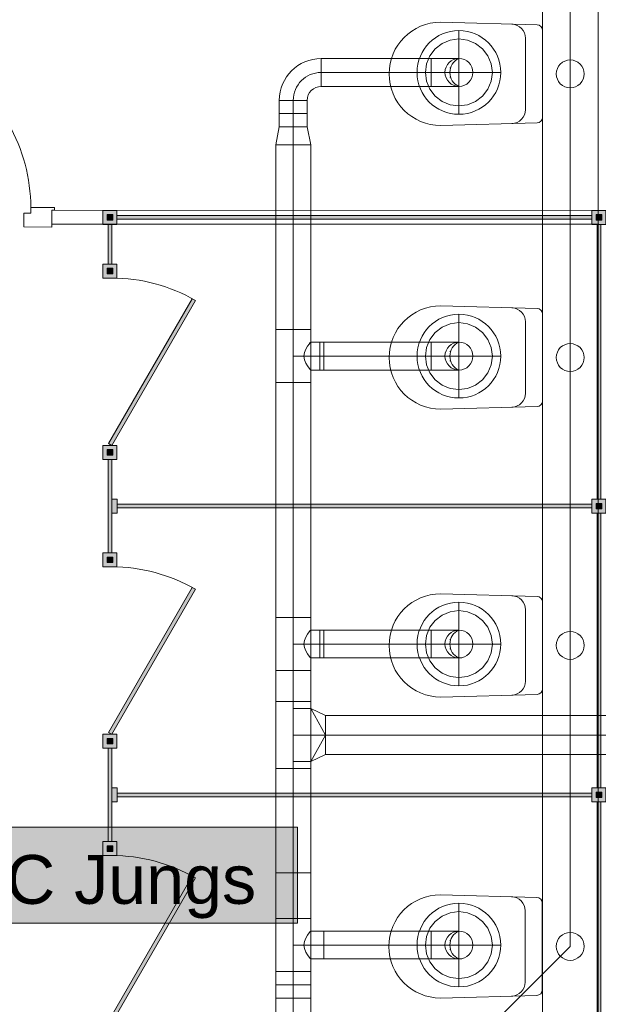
# Model space of a CAD drawing. Header units: metres. Extents: x -79 to 740, y -195 to 69.
# Tile 208 of 212: x 19.56 to 21.64, y 20.59 to 24.12. Entities that reach past the tile are written whole.
import ezdxf
from ezdxf.enums import TextEntityAlignment as Align

# ---------------------------------------------------------------- set-up
doc = ezdxf.new("R2010")
doc.units = ezdxf.units.M
doc.header["$MEASUREMENT"] = 0
doc.linetypes.add('STRICHPUNKT2', pattern=[12.7, 6.35, -3.175, 0, -3.175])
for name, color, linetype in [('70 Entwässerung_Schmutzwasser', 7, 'Continuous'), ('70 Lüftung', 7, 'Continuous'), ('Neubau_00 Schraffuren', 7, 'Continuous'), ('Neubau_10 Wand innen', 7, 'Continuous'), ('Neubau_50 Möblierung', 7, 'Continuous'), ('Neubau_50 Sanitäreinrichtung', 7, 'Continuous'), ('Neubau_80 Raum', 7, 'Continuous')]:
    doc.layers.add(name, color=color, linetype=linetype)
doc.styles.add('ERSTELLTER_STIL_1', font='ARIALN.TTF')
doc.styles.add('ERSTELLTER_STIL_3', font='arial.ttf')

# ---------------------------------------------------------------- blocks, each defined once
blk = doc.blocks.new('Blockrahmentür 1-Fl 27_27')
at = {"layer": 'Neubau_10 Wand innen', "color": 7, "linetype": 'Continuous', "lineweight": 13}
for p, q in [((0.3, -0.01), (-0.2197, 0.2898)), ((-0.3, -0.01), (-0.385, -0.01)), ((-0.385, -0.01), (-0.385, -0.02)), ((-0.385, -0.02), (-0.375, -0.02)), ((-0.375, -0.02), (-0.375, -0.08)), ((-0.3, -0.03), (-0.3, -0.01)), ((-0.275, -0.03), (-0.3, -0.03)), ((-0.275, -0.08), (-0.275, -0.03)), ((0.275, -0.08), (0.275, -0.03)), ((0.275, -0.03), (0.3, -0.03)), ((0.3, -0.03), (0.3, -0.01)), ((0.3, -0.01), (0.385, -0.01)), ((0.385, -0.02), (0.375, -0.02)), ((0.375, -0.02), (0.375, -0.08)), ((0.385, -0.01), (0.385, -0.02)), ((-0.375, -0.08), (-0.275, -0.08)), ((0.375, -0.08), (0.275, -0.08))]:
    blk.add_line(p, q, dxfattribs=at)
at = {"layer": 'Neubau_10 Wand innen', "color": 7, "linetype": 'Continuous', "lineweight": 9}
for p, q in [((-0.375, -0.07), (-0.375, -0.02)), ((-0.375, -0.07), (-0.375, -0.02)), ((0.375, -0.07), (0.375, -0.02)), ((0.375, -0.07), (0.375, -0.02))]:
    blk.add_line(p, q, dxfattribs=at)
blk.add_arc((0.3, -0.01), 0.6, 150.0201, 180, dxfattribs=at)
blk = doc.blocks.new('WC-Trennwand - freistehend - GSDE[3]_1', base_point=(19.8856, 20.3089))
at = {"layer": 'Neubau_50 Möblierung', "linetype": 'Continuous', "lineweight": 0, "true_color": 0xffffff}
for points in [[(19.8606, 23.3889), (19.9106, 23.3889), (19.9106, 23.4389), (19.8606, 23.4389)], [(21.6136, 23.3889), (21.6636, 23.3889), (21.6636, 23.4389), (21.6136, 23.4389)], [(19.8756, 23.4039), (19.8956, 23.4039), (19.8956, 23.4239), (19.8756, 23.4239)], [(19.9106, 23.4204), (19.9106, 23.4074), (21.6136, 23.4074), (21.6136, 23.4204)], [(21.6286, 23.4039), (21.6486, 23.4039), (21.6486, 23.4239), (21.6286, 23.4239)], [(19.8791, 23.2464), (19.8921, 23.2464), (19.8921, 23.3889), (19.8791, 23.3889)], [(21.6451, 22.4039), (21.6451, 23.3889), (21.6321, 23.3889), (21.6321, 22.4039)], [(19.8606, 23.1964), (19.9106, 23.1964), (19.9106, 23.2464), (19.8606, 23.2464)], [(19.8756, 23.2114), (19.8956, 23.2114), (19.8956, 23.2314), (19.8756, 23.2314)], [(19.8921, 22.5964), (20.1921, 23.116), (20.1808, 23.1225), (19.8808, 22.6029)], [(19.8606, 22.5464), (19.9106, 22.5464), (19.9106, 22.5964), (19.8606, 22.5964)], [(19.8756, 22.5614), (19.8956, 22.5614), (19.8956, 22.5814), (19.8756, 22.5814)], [(19.8791, 22.2114), (19.8921, 22.2114), (19.8921, 22.5464), (19.8791, 22.5464)], [(19.8921, 22.3539), (19.9121, 22.3539), (19.9121, 22.4039), (19.8921, 22.4039)], [(19.9121, 22.3854), (19.9121, 22.3724), (21.6136, 22.3724), (21.6136, 22.3854)], [(21.6136, 22.3539), (21.6636, 22.3539), (21.6636, 22.4039), (21.6136, 22.4039)], [(21.6286, 22.3689), (21.6486, 22.3689), (21.6486, 22.3889), (21.6286, 22.3889)], [(21.6451, 21.3689), (21.6451, 22.3539), (21.6321, 22.3539), (21.6321, 21.3689)], [(19.8606, 22.1614), (19.9106, 22.1614), (19.9106, 22.2114), (19.8606, 22.2114)], [(19.8756, 22.1764), (19.8956, 22.1764), (19.8956, 22.1964), (19.8756, 22.1964)], [(19.8921, 21.5614), (20.1921, 22.081), (20.1808, 22.0875), (19.8808, 21.5679)], [(19.8606, 21.5114), (19.9106, 21.5114), (19.9106, 21.5614), (19.8606, 21.5614)], [(19.8756, 21.5264), (19.8956, 21.5264), (19.8956, 21.5464), (19.8756, 21.5464)], [(19.8791, 21.1764), (19.8921, 21.1764), (19.8921, 21.5114), (19.8791, 21.5114)], [(19.8921, 21.3189), (19.9121, 21.3189), (19.9121, 21.3689), (19.8921, 21.3689)], [(21.6136, 21.3189), (21.6636, 21.3189), (21.6636, 21.3689), (21.6136, 21.3689)], [(21.6286, 21.3339), (21.6486, 21.3339), (21.6486, 21.3539), (21.6286, 21.3539)], [(19.9121, 21.3504), (19.9121, 21.3374), (21.6136, 21.3374), (21.6136, 21.3504)], [(21.6451, 20.3339), (21.6451, 21.3189), (21.6321, 21.3189), (21.6321, 20.3339)], [(19.8606, 21.1264), (19.9106, 21.1264), (19.9106, 21.1764), (19.8606, 21.1764)], [(19.8756, 21.1414), (19.8956, 21.1414), (19.8956, 21.1614), (19.8756, 21.1614)], [(19.8921, 20.5264), (20.1921, 21.046), (20.1808, 21.0525), (19.8808, 20.5329)], [(19.8606, 20.4764), (19.9106, 20.4764), (19.9106, 20.5264), (19.8606, 20.5264)], [(19.8756, 20.4914), (19.8956, 20.4914), (19.8956, 20.5114), (19.8756, 20.5114)], [(19.8791, 20.3339), (19.8921, 20.3339), (19.8921, 20.4764), (19.8791, 20.4764)], [(19.8606, 20.2839), (19.9106, 20.2839), (19.9106, 20.3339), (19.8606, 20.3339)], [(21.6136, 20.2839), (21.6636, 20.2839), (21.6636, 20.3339), (21.6136, 20.3339)], [(19.8756, 20.2989), (19.8956, 20.2989), (19.8956, 20.3189), (19.8756, 20.3189)], [(19.9106, 20.3024), (21.6136, 20.3024), (21.6136, 20.3154), (19.9106, 20.3154)], [(21.6286, 20.2989), (21.6486, 20.2989), (21.6486, 20.3189), (21.6286, 20.3189)]]:
    blk.add_hatch(color=7, dxfattribs=at).paths.add_polyline_path(points)
at = {"layer": 'Neubau_50 Möblierung', "color": 8, "linetype": 'Continuous', "lineweight": 18, "flags": 128}
for points in [[(19.8606, 23.3889), (19.8606, 23.4389), (19.9106, 23.4389), (19.9106, 23.3889)], [(21.6136, 23.3889), (21.6136, 23.4389), (21.6636, 23.4389), (21.6636, 23.3889)], [(19.8756, 23.4039), (19.8756, 23.4239), (19.8956, 23.4239), (19.8956, 23.4039)], [(19.9106, 23.4204), (21.6136, 23.4204), (21.6136, 23.4074), (19.9106, 23.4074)], [(21.6286, 23.4039), (21.6286, 23.4239), (21.6486, 23.4239), (21.6486, 23.4039)], [(19.8791, 23.2464), (19.8791, 23.3889), (19.8921, 23.3889), (19.8921, 23.2464)], [(21.6451, 22.4039), (21.6451, 23.3889), (21.6321, 23.3889), (21.6321, 22.4039)], [(19.8606, 23.1964), (19.8606, 23.2464), (19.9106, 23.2464), (19.9106, 23.1964)], [(19.8756, 23.2114), (19.8756, 23.2314), (19.8956, 23.2314), (19.8956, 23.2114)], [(19.8921, 22.5964), (19.8808, 22.6029), (20.1808, 23.1225), (20.1921, 23.116)], [(19.8606, 22.5464), (19.8606, 22.5964), (19.9106, 22.5964), (19.9106, 22.5464)], [(19.8756, 22.5614), (19.8756, 22.5814), (19.8956, 22.5814), (19.8956, 22.5614)], [(19.8791, 22.2114), (19.8791, 22.5464), (19.8921, 22.5464), (19.8921, 22.2114)], [(19.8921, 22.3539), (19.8921, 22.4039), (19.9121, 22.4039), (19.9121, 22.3539)], [(19.9121, 22.3854), (21.6136, 22.3854), (21.6136, 22.3724), (19.9121, 22.3724)], [(21.6136, 22.3539), (21.6136, 22.4039), (21.6636, 22.4039), (21.6636, 22.3539)], [(21.6286, 22.3689), (21.6286, 22.3889), (21.6486, 22.3889), (21.6486, 22.3689)], [(21.6451, 21.3689), (21.6451, 22.3539), (21.6321, 22.3539), (21.6321, 21.3689)], [(19.8606, 22.1614), (19.8606, 22.2114), (19.9106, 22.2114), (19.9106, 22.1614)], [(19.8756, 22.1764), (19.8756, 22.1964), (19.8956, 22.1964), (19.8956, 22.1764)], [(19.8921, 21.5614), (19.8808, 21.5679), (20.1808, 22.0875), (20.1921, 22.081)], [(19.8606, 21.5114), (19.8606, 21.5614), (19.9106, 21.5614), (19.9106, 21.5114)], [(19.8756, 21.5264), (19.8756, 21.5464), (19.8956, 21.5464), (19.8956, 21.5264)], [(19.8791, 21.1764), (19.8791, 21.5114), (19.8921, 21.5114), (19.8921, 21.1764)], [(19.8921, 21.3189), (19.8921, 21.3689), (19.9121, 21.3689), (19.9121, 21.3189)], [(21.6136, 21.3189), (21.6136, 21.3689), (21.6636, 21.3689), (21.6636, 21.3189)], [(21.6286, 21.3339), (21.6286, 21.3539), (21.6486, 21.3539), (21.6486, 21.3339)], [(19.9121, 21.3504), (21.6136, 21.3504), (21.6136, 21.3374), (19.9121, 21.3374)], [(21.6451, 20.3339), (21.6451, 21.3189), (21.6321, 21.3189), (21.6321, 20.3339)], [(19.8606, 21.1264), (19.8606, 21.1764), (19.9106, 21.1764), (19.9106, 21.1264)], [(19.8756, 21.1414), (19.8756, 21.1614), (19.8956, 21.1614), (19.8956, 21.1414)], [(19.8921, 20.5264), (19.8808, 20.5329), (20.1808, 21.0525), (20.1921, 21.046)], [(19.8606, 20.4764), (19.8606, 20.5264), (19.9106, 20.5264), (19.9106, 20.4764)], [(19.8756, 20.4914), (19.8756, 20.5114), (19.8956, 20.5114), (19.8956, 20.4914)], [(19.8791, 20.3339), (19.8791, 20.4764), (19.8921, 20.4764), (19.8921, 20.3339)], [(19.8606, 20.2839), (19.8606, 20.3339), (19.9106, 20.3339), (19.9106, 20.2839)], [(21.6136, 20.2839), (21.6136, 20.3339), (21.6636, 20.3339), (21.6636, 20.2839)], [(19.8756, 20.2989), (19.8756, 20.3189), (19.8956, 20.3189), (19.8956, 20.2989)], [(19.9106, 20.3024), (21.6136, 20.3024), (21.6136, 20.3154), (19.9106, 20.3154)], [(21.6286, 20.2989), (21.6286, 20.3189), (21.6486, 20.3189), (21.6486, 20.2989)]]:
    blk.add_lwpolyline(points, close=True, dxfattribs=at)
at = {"layer": 'Neubau_50 Möblierung', "color": 8, "linetype": 'Continuous', "lineweight": 18}
for centre in [(19.8921, 22.5964), (19.8921, 21.5614), (19.8921, 20.5264)]:
    blk.add_arc(centre, 0.6, 60, 90, dxfattribs=at)
blk = doc.blocks.new('Wand WC 27_2')
at = {"layer": 'Neubau_50 Sanitäreinrichtung', "color": 7, "linetype": 'Continuous', "lineweight": 9}
blk.add_line((-0.1281, -0.0612), (0.1281, -0.0612), dxfattribs=at)
at = {"layer": 'Neubau_50 Sanitäreinrichtung', "color": 7, "linetype": 'Continuous', "lineweight": 9, "flags": 128}
blk.add_lwpolyline([(0.185, -0.365), (0.1757, -0.0196, 0.406228), (0.1559, 0), (-0.1559, 0, 0.406228), (-0.1757, -0.0196), (-0.185, -0.365, 1)], format="xyb", close=True, dxfattribs=at)
at = {"layer": 'Neubau_50 Sanitäreinrichtung', "color": 7, "linetype": 'Continuous', "lineweight": 9}
for centre, start, end in [((-0.1281, -0.1112), 89.9987, 178.4527), ((0.1281, -0.1112), 1.5473, 90.0013)]:
    blk.add_arc(centre, 0.05, start, end, dxfattribs=at)
blk = doc.blocks.new('WC Jungs_0.39a_57_1', base_point=(32.037, -12.0819))
at = {"layer": 'Neubau_80 Raum', "linetype": 'Continuous', "lineweight": 0, "true_color": 0x272a1c}
blk.add_hatch(color=250, dxfattribs=at).paths.add_polyline_path([(18.4545, 20.8841), (20.5581, 20.8841), (20.5581, 21.2279), (18.4545, 21.2279)])
at = {"layer": 'Neubau_80 Raum', "color": 7, "linetype": 'Continuous', "lineweight": 9, "flags": 128}
blk.add_lwpolyline([(18.4545, 20.8841), (20.5581, 20.8841), (20.5581, 21.2279), (18.4545, 21.2279)], close=True, dxfattribs=at)
at = {"layer": 'Neubau_80 Raum', "color": 7, "lineweight": 9, "style": 'ERSTELLTER_STIL_3'}
blk.add_attdef('stApartmentId', text='', height=0.175, dxfattribs=at).set_placement((19.5063, 21.0407), align=Align.MIDDLE_CENTER)
at = {"layer": 'Neubau_80 Raum', "color": 7, "lineweight": 9}
for tag, height, style, p in [('DUMMY_850', 0.2, 'ERSTELLTER_STIL_1', (33.5867, -10.5422)), ('ROOM_NAME', 0.2, 'ERSTELLTER_STIL_1', (31.2514, -10.6014)), ('ROOM_NUMBER', 0.175, 'ERSTELLTER_STIL_3', (31.4161, -11.1523)), ('measuredNetAreaCode', 0.175, 'ERSTELLTER_STIL_3', (31.4161, -11.6679)), ('perimeterCode', 0.175, 'ERSTELLTER_STIL_3', (31.4161, -12.0116)), ('ceilingHeightCode', 0.175, 'ERSTELLTER_STIL_3', (31.4161, -12.3554)), ('measuredAreaCode', 0.175, 'ERSTELLTER_STIL_3', (31.4161, -12.6991)), ('DUMMY_851_0', 0.175, 'ERSTELLTER_STIL_3', (33.3469, -12.6991)), ('DUMMY_852', 0.175, 'ERSTELLTER_STIL_3', (31.4161, -13.0429)), ('DUMMY_851_1', 0.175, 'ERSTELLTER_STIL_3', (33.3469, -13.0429)), ('DUMMY_853', 0.175, 'ERSTELLTER_STIL_3', (31.4161, -13.3866)), ('DUMMY_851_2', 0.175, 'ERSTELLTER_STIL_3', (33.3469, -13.3866))]:
    blk.add_attdef(tag, text='', height=height, dxfattribs=dict(at, style=style)).set_placement(p, align=Align.TOP_LEFT)

msp = doc.modelspace()

# ---------------------------------------------------------------- linework, layer by layer
at = {"layer": '70 Entwässerung_Schmutzwasser', "color": 34, "linetype": 'Continuous', "lineweight": 18, "true_color": 0xa85100}
for p, q in [((21.5355, 20.8006), (21.5355, 24.3227)), ((20.9371, 20.2022), (21.5355, 20.8006))]:
    msp.add_line(p, q, dxfattribs=at)
for centre in [(21.5355, 23.9284), (21.5355, 22.9116), (21.5355, 21.8796), (21.5355, 20.8006)]:
    msp.add_circle(centre, 0.05, dxfattribs=at)
at = {"layer": '70 Lüftung', "color": 253, "linetype": 'STRICHPUNKT2', "lineweight": 18, "true_color": 0xaaaaaa}
for p, q in [((21.1366, 24.0835), (21.1366, 23.7835)), ((21.2866, 23.9335), (20.9866, 23.9335)), ((21.1366, 23.0666), (21.1366, 22.7666)), ((21.2866, 22.9166), (20.9866, 22.9166)), ((21.1366, 22.0346), (21.1366, 21.7346)), ((21.2866, 21.8846), (20.9866, 21.8846)), ((21.1366, 20.9556), (21.1366, 20.6556)), ((21.2866, 20.8056), (20.9866, 20.8056))]:
    msp.add_line(p, q, dxfattribs=at)
at = {"layer": '70 Lüftung', "color": 253, "linetype": 'Continuous', "lineweight": 18, "true_color": 0xaaaaaa}
for p, q in [((21.0766, 24.0374), (21.0517, 24.0183)), ((21.1055, 24.0494), (21.0766, 24.0374)), ((21.1366, 24.0535), (21.1055, 24.0494)), ((21.1677, 24.0494), (21.1366, 24.0535)), ((21.1966, 24.0374), (21.1677, 24.0494)), ((21.2214, 24.0183), (21.1966, 24.0374)), ((21.0517, 24.0183), (21.0327, 23.9935)), ((21.2405, 23.9935), (21.2214, 24.0183)), ((21.0327, 23.9935), (21.0207, 23.9645)), ((21.2525, 23.9645), (21.2405, 23.9935)), ((21.0207, 23.9645), (21.0166, 23.9335)), ((21.0166, 23.9335), (21.0207, 23.9024)), ((21.1045, 23.9501), (21.1067, 23.9501)), ((21.1366, 23.9335), (21.1366, 23.9335)), ((21.2566, 23.9335), (21.2525, 23.9645)), ((21.2525, 23.9024), (21.2566, 23.9335)), ((21.0207, 23.9024), (21.0327, 23.8735)), ((21.1045, 23.9168), (21.1067, 23.9168)), ((21.2405, 23.8735), (21.2525, 23.9024)), ((21.0327, 23.8735), (21.0517, 23.8486)), ((21.2214, 23.8486), (21.2405, 23.8735)), ((21.0517, 23.8486), (21.0766, 23.8295)), ((21.0766, 23.8295), (21.1055, 23.8175)), ((21.1677, 23.8175), (21.1966, 23.8295)), ((21.1966, 23.8295), (21.2214, 23.8486)), ((21.1055, 23.8175), (21.1366, 23.8135)), ((21.1366, 23.8135), (21.1677, 23.8175)), ((21.0766, 23.0206), (21.0517, 23.0015)), ((21.1055, 23.0325), (21.0766, 23.0206)), ((21.1366, 23.0366), (21.1055, 23.0325)), ((21.1677, 23.0325), (21.1366, 23.0366)), ((21.1966, 23.0206), (21.1677, 23.0325)), ((21.2214, 23.0015), (21.1966, 23.0206)), ((21.0517, 23.0015), (21.0327, 22.9766)), ((21.2405, 22.9766), (21.2214, 23.0015)), ((21.0207, 22.9477), (21.0166, 22.9166)), ((21.0327, 22.9766), (21.0207, 22.9477)), ((21.2525, 22.9477), (21.2405, 22.9766)), ((21.2566, 22.9166), (21.2525, 22.9477)), ((21.0166, 22.9166), (21.0207, 22.8856)), ((21.1045, 22.9333), (21.1067, 22.9333)), ((21.1366, 22.9166), (21.1366, 22.9166)), ((21.2525, 22.8856), (21.2566, 22.9166)), ((21.0207, 22.8856), (21.0327, 22.8566)), ((21.1045, 22.9), (21.1067, 22.9)), ((21.2405, 22.8566), (21.2525, 22.8856)), ((21.0327, 22.8566), (21.0517, 22.8318)), ((21.2214, 22.8318), (21.2405, 22.8566)), ((21.0517, 22.8318), (21.0766, 22.8127)), ((21.0766, 22.8127), (21.1055, 22.8007)), ((21.1055, 22.8007), (21.1366, 22.7966)), ((21.1366, 22.7966), (21.1677, 22.8007)), ((21.1677, 22.8007), (21.1966, 22.8127)), ((21.1966, 22.8127), (21.2214, 22.8318)), ((21.1055, 22.0005), (21.0766, 21.9885)), ((21.1366, 22.0046), (21.1055, 22.0005)), ((21.1677, 22.0005), (21.1366, 22.0046)), ((21.1966, 21.9885), (21.1677, 22.0005)), ((21.0517, 21.9694), (21.0327, 21.9446)), ((21.0766, 21.9885), (21.0517, 21.9694)), ((21.2214, 21.9694), (21.1966, 21.9885)), ((21.2405, 21.9446), (21.2214, 21.9694)), ((21.0327, 21.9446), (21.0207, 21.9156)), ((21.2525, 21.9156), (21.2405, 21.9446)), ((21.0207, 21.9156), (21.0166, 21.8846)), ((21.0166, 21.8846), (21.0207, 21.8535)), ((21.1045, 21.9012), (21.1067, 21.9012)), ((21.1366, 21.8846), (21.1366, 21.8846)), ((21.2566, 21.8846), (21.2525, 21.9156)), ((21.2525, 21.8535), (21.2566, 21.8846)), ((21.0207, 21.8535), (21.0327, 21.8246)), ((21.1045, 21.8679), (21.1067, 21.8679)), ((21.2405, 21.8246), (21.2525, 21.8535)), ((21.0327, 21.8246), (21.0517, 21.7997)), ((21.2214, 21.7997), (21.2405, 21.8246)), ((21.0517, 21.7997), (21.0766, 21.7806)), ((21.0766, 21.7806), (21.1055, 21.7687)), ((21.1677, 21.7687), (21.1966, 21.7806)), ((21.1966, 21.7806), (21.2214, 21.7997)), ((21.1055, 21.7687), (21.1366, 21.7646)), ((21.1366, 21.7646), (21.1677, 21.7687)), ((21.0766, 20.9096), (21.0517, 20.8905)), ((21.1055, 20.9215), (21.0766, 20.9096)), ((21.1366, 20.9256), (21.1055, 20.9215)), ((21.1677, 20.9215), (21.1366, 20.9256)), ((21.1966, 20.9096), (21.1677, 20.9215)), ((21.2214, 20.8905), (21.1966, 20.9096)), ((21.0327, 20.8656), (21.0207, 20.8367)), ((21.0517, 20.8905), (21.0327, 20.8656)), ((21.2405, 20.8656), (21.2214, 20.8905)), ((21.2525, 20.8367), (21.2405, 20.8656)), ((21.0207, 20.8367), (21.0166, 20.8056)), ((21.2566, 20.8056), (21.2525, 20.8367)), ((21.0166, 20.8056), (21.0207, 20.7746)), ((21.1045, 20.8223), (21.1067, 20.8223)), ((21.1045, 20.789), (21.1067, 20.789)), ((21.1366, 20.8056), (21.1366, 20.8056)), ((21.2525, 20.7746), (21.2566, 20.8056)), ((21.0207, 20.7746), (21.0327, 20.7456)), ((21.2405, 20.7456), (21.2525, 20.7746)), ((21.0327, 20.7456), (21.0517, 20.7208)), ((21.0517, 20.7208), (21.0766, 20.7017)), ((21.1966, 20.7017), (21.2214, 20.7208)), ((21.2214, 20.7208), (21.2405, 20.7456)), ((21.0766, 20.7017), (21.1055, 20.6897)), ((21.1055, 20.6897), (21.1366, 20.6856)), ((21.1366, 20.6856), (21.1677, 20.6897)), ((21.1677, 20.6897), (21.1966, 20.7017))]:
    msp.add_line(p, q, dxfattribs=at)
at = {"layer": '70 Lüftung', "color": 2, "linetype": 'Continuous', "lineweight": 18}
for p, q in [((20.6429, 23.8835), (20.6429, 23.9835)), ((21.0366, 23.9835), (20.6429, 23.9835)), ((20.6429, 23.9542), (20.6429, 23.9835)), ((21.0366, 23.8835), (21.0366, 23.9835)), ((21.0366, 23.9835), (21.0625, 23.9835)), ((21.0366, 23.9542), (21.0366, 23.9835)), ((21.0625, 23.9835), (21.0866, 23.9835)), ((21.0866, 23.9835), (21.1073, 23.9835)), ((21.1073, 23.9835), (21.1232, 23.9835)), ((21.1232, 23.9835), (21.1332, 23.9835)), ((21.1332, 23.9835), (21.1366, 23.9835)), ((20.6429, 23.9127), (20.6429, 23.9542)), ((21.0366, 23.9127), (21.0366, 23.9542)), ((21.1045, 23.9501), (21.1067, 23.9501)), ((20.6429, 23.8835), (20.6429, 23.9127)), ((21.0366, 23.8835), (21.0366, 23.9127)), ((21.1045, 23.9168), (21.1067, 23.9168)), ((20.6429, 23.8835), (21.0366, 23.8835)), ((21.0366, 23.8835), (21.0625, 23.8835)), ((21.0625, 23.8835), (21.0866, 23.8835)), ((21.0866, 23.8835), (21.1073, 23.8835)), ((21.1073, 23.8835), (21.1232, 23.8835)), ((21.1232, 23.8835), (21.1332, 23.8835)), ((21.1332, 23.8835), (21.1366, 23.8835)), ((20.5929, 23.8335), (20.4929, 23.8335)), ((20.4929, 23.8335), (20.4929, 23.7385)), ((20.5222, 23.8335), (20.4929, 23.8335)), ((20.5636, 23.8335), (20.5222, 23.8335)), ((20.5929, 23.8335), (20.5636, 23.8335)), ((20.5929, 23.7385), (20.5929, 23.8335)), ((20.5929, 23.786), (20.4929, 23.786)), ((20.4929, 23.7385), (20.4804, 23.6745)), ((20.5222, 23.7385), (20.4929, 23.7385)), ((20.4929, 23.7385), (20.5929, 23.7385)), ((20.5636, 23.7385), (20.5222, 23.7385)), ((20.5929, 23.7385), (20.5636, 23.7385)), ((20.5929, 23.7385), (20.6054, 23.6745)), ((20.4804, 23.6745), (20.6054, 23.6745)), ((20.4804, 23.6745), (20.4804, 23.0116)), ((20.517, 23.6745), (20.4804, 23.6745)), ((20.5688, 23.6745), (20.517, 23.6745)), ((20.6054, 23.6745), (20.5688, 23.6745)), ((20.6054, 23.0116), (20.6054, 23.6745)), ((20.4804, 23.0116), (20.4804, 22.8216)), ((20.517, 23.0116), (20.4804, 23.0116)), ((20.517, 23.0116), (20.4804, 23.0116)), ((20.5688, 23.0116), (20.517, 23.0116)), ((20.5688, 23.0116), (20.517, 23.0116)), ((20.6054, 23.0116), (20.5688, 23.0116)), ((20.6054, 23.0116), (20.5688, 23.0116)), ((20.6054, 22.8216), (20.6054, 23.0116)), ((20.5826, 22.9296), (20.588, 22.9416)), ((20.588, 22.9416), (20.5944, 22.952)), ((20.5944, 22.952), (20.6002, 22.9599)), ((20.6002, 22.9599), (20.604, 22.9649)), ((20.604, 22.9649), (20.6054, 22.9666)), ((20.6054, 22.9666), (20.6529, 22.9666)), ((21.0366, 22.9666), (20.6379, 22.9666)), ((20.6379, 22.9666), (20.6379, 22.9373)), ((20.6529, 22.9649), (20.6529, 22.9666)), ((20.6529, 22.9599), (20.6529, 22.9649)), ((20.6529, 22.952), (20.6529, 22.9599)), ((20.6529, 22.9416), (20.6529, 22.952)), ((20.6529, 22.9296), (20.6529, 22.9416)), ((21.0366, 22.8666), (21.0366, 22.9666)), ((21.0366, 22.9666), (21.0625, 22.9666)), ((21.0366, 22.9666), (21.0366, 22.9373)), ((21.0625, 22.9666), (21.0866, 22.9666)), ((21.0866, 22.9666), (21.1073, 22.9666)), ((21.1073, 22.9666), (21.1232, 22.9666)), ((21.1232, 22.9666), (21.1332, 22.9666)), ((21.1332, 22.9666), (21.1366, 22.9666)), ((20.5804, 22.9166), (20.5826, 22.9296)), ((20.5826, 22.9037), (20.5804, 22.9166)), ((20.6379, 22.9373), (20.6379, 22.8959)), ((20.6529, 22.9166), (20.6529, 22.9296)), ((20.6529, 22.9037), (20.6529, 22.9166)), ((21.0366, 22.9373), (21.0366, 22.8959)), ((21.1045, 22.9333), (21.1067, 22.9333)), ((20.588, 22.8916), (20.5826, 22.9037)), ((20.5944, 22.8813), (20.588, 22.8916)), ((20.6002, 22.8733), (20.5944, 22.8813)), ((20.604, 22.8683), (20.6002, 22.8733)), ((20.6379, 22.8959), (20.6379, 22.8666)), ((20.6529, 22.8916), (20.6529, 22.9037)), ((20.6529, 22.8813), (20.6529, 22.8916)), ((20.6529, 22.8733), (20.6529, 22.8813)), ((20.6529, 22.8683), (20.6529, 22.8733)), ((21.0366, 22.8959), (21.0366, 22.8666)), ((21.1045, 22.9), (21.1067, 22.9)), ((20.6054, 22.8666), (20.604, 22.8683)), ((20.6054, 22.8666), (20.6529, 22.8666)), ((20.6379, 22.8666), (21.0366, 22.8666)), ((20.6529, 22.8666), (20.6529, 22.8683)), ((21.0366, 22.8666), (21.0625, 22.8666)), ((21.0625, 22.8666), (21.0866, 22.8666)), ((21.0866, 22.8666), (21.1073, 22.8666)), ((21.1073, 22.8666), (21.1232, 22.8666)), ((21.1232, 22.8666), (21.1332, 22.8666)), ((21.1332, 22.8666), (21.1366, 22.8666)), ((20.517, 22.8216), (20.4804, 22.8216)), ((20.4804, 22.8216), (20.4804, 21.9796)), ((20.4804, 22.8216), (20.517, 22.8216)), ((20.5688, 22.8216), (20.517, 22.8216)), ((20.517, 22.8216), (20.5688, 22.8216)), ((20.6054, 22.8216), (20.5688, 22.8216)), ((20.5688, 22.8216), (20.6054, 22.8216)), ((20.6054, 21.9796), (20.6054, 22.8216)), ((20.4804, 21.9796), (20.4804, 21.7896)), ((20.517, 21.9796), (20.4804, 21.9796)), ((20.4804, 21.9796), (20.517, 21.9796)), ((20.5688, 21.9796), (20.517, 21.9796)), ((20.517, 21.9796), (20.5688, 21.9796)), ((20.6054, 21.9796), (20.5688, 21.9796)), ((20.5688, 21.9796), (20.6054, 21.9796)), ((20.6054, 21.7896), (20.6054, 21.9796)), ((20.588, 21.9096), (20.5944, 21.9199)), ((20.5944, 21.9199), (20.6002, 21.9279)), ((20.6002, 21.9279), (20.604, 21.9329)), ((20.604, 21.9329), (20.6054, 21.9346)), ((20.6054, 21.9346), (20.6529, 21.9346)), ((21.0366, 21.9346), (20.6379, 21.9346)), ((20.6379, 21.9346), (20.6379, 21.9053)), ((20.6529, 21.9329), (20.6529, 21.9346)), ((20.6529, 21.9279), (20.6529, 21.9329)), ((20.6529, 21.9199), (20.6529, 21.9279)), ((20.6529, 21.9096), (20.6529, 21.9199)), ((21.0366, 21.8346), (21.0366, 21.9346)), ((21.0366, 21.9346), (21.0625, 21.9346)), ((21.0366, 21.9346), (21.0366, 21.9053)), ((21.0625, 21.9346), (21.0866, 21.9346)), ((21.0866, 21.9346), (21.1073, 21.9346)), ((21.1073, 21.9346), (21.1232, 21.9346)), ((21.1232, 21.9346), (21.1332, 21.9346)), ((21.1332, 21.9346), (21.1366, 21.9346)), ((20.5804, 21.8846), (20.5826, 21.8975)), ((20.5826, 21.8716), (20.5804, 21.8846)), ((20.5826, 21.8975), (20.588, 21.9096)), ((20.6379, 21.9053), (20.6379, 21.8639)), ((20.6529, 21.8975), (20.6529, 21.9096)), ((20.6529, 21.8846), (20.6529, 21.8975)), ((20.6529, 21.8716), (20.6529, 21.8846)), ((21.0366, 21.9053), (21.0366, 21.8639)), ((21.1045, 21.9012), (21.1067, 21.9012)), ((20.588, 21.8596), (20.5826, 21.8716)), ((20.5944, 21.8492), (20.588, 21.8596)), ((20.6002, 21.8413), (20.5944, 21.8492)), ((20.6379, 21.8639), (20.6379, 21.8346)), ((20.6529, 21.8596), (20.6529, 21.8716)), ((20.6529, 21.8492), (20.6529, 21.8596)), ((20.6529, 21.8413), (20.6529, 21.8492)), ((21.0366, 21.8639), (21.0366, 21.8346)), ((21.1045, 21.8679), (21.1067, 21.8679)), ((20.604, 21.8363), (20.6002, 21.8413)), ((20.6054, 21.8346), (20.604, 21.8363)), ((20.6054, 21.8346), (20.6529, 21.8346)), ((20.6379, 21.8346), (21.0366, 21.8346)), ((20.6529, 21.8363), (20.6529, 21.8413)), ((20.6529, 21.8346), (20.6529, 21.8363)), ((21.0366, 21.8346), (21.0625, 21.8346)), ((21.0625, 21.8346), (21.0866, 21.8346)), ((21.0866, 21.8346), (21.1073, 21.8346)), ((21.1073, 21.8346), (21.1232, 21.8346)), ((21.1232, 21.8346), (21.1332, 21.8346)), ((21.1332, 21.8346), (21.1366, 21.8346)), ((20.517, 21.7896), (20.4804, 21.7896)), ((20.4804, 21.7896), (20.4804, 21.6782)), ((20.517, 21.7896), (20.4804, 21.7896)), ((20.5688, 21.7896), (20.517, 21.7896)), ((20.5688, 21.7896), (20.517, 21.7896)), ((20.6054, 21.7896), (20.5688, 21.7896)), ((20.6054, 21.7896), (20.5688, 21.7896)), ((20.6054, 21.6782), (20.6054, 21.7896)), ((20.4804, 21.6782), (20.4804, 21.4382)), ((20.517, 21.6782), (20.4804, 21.6782)), ((20.517, 21.6782), (20.4804, 21.6782)), ((20.5688, 21.6782), (20.517, 21.6782)), ((20.5688, 21.6782), (20.517, 21.6782)), ((20.6054, 21.6782), (20.5688, 21.6782)), ((20.6054, 21.6782), (20.5688, 21.6782)), ((20.6054, 21.4382), (20.6054, 21.6782)), ((20.5429, 21.6532), (20.5429, 21.4632)), ((20.5429, 21.6532), (20.6054, 21.6532)), ((20.5429, 21.6532), (20.5591, 21.6532)), ((20.5591, 21.6532), (20.5741, 21.6532)), ((20.5741, 21.6532), (20.5871, 21.6532)), ((20.5871, 21.6532), (20.597, 21.6532)), ((20.597, 21.6532), (20.6033, 21.6532)), ((20.6033, 21.6532), (20.6054, 21.6532)), ((20.6579, 21.6282), (20.6054, 21.6532)), ((20.6579, 21.5582), (20.6054, 21.6532)), ((20.6054, 21.6532), (20.6054, 21.4632)), ((20.6579, 21.6188), (20.6579, 21.6282)), ((22.7296, 21.6282), (20.6579, 21.6282)), ((20.6579, 21.6282), (20.6579, 21.5872)), ((20.6579, 21.6188), (20.6579, 21.5932)), ((20.6579, 21.5932), (20.6579, 21.5582)), ((20.6579, 21.5872), (20.6579, 21.5292)), ((20.6579, 21.5582), (20.6054, 21.4632)), ((20.6579, 21.5582), (20.6579, 21.5232)), ((20.6579, 21.5292), (20.6579, 21.4882)), ((20.6579, 21.5232), (20.6579, 21.4976)), ((20.6579, 21.4976), (20.6579, 21.4882)), ((20.5429, 21.4632), (20.6054, 21.4632)), ((20.5429, 21.4632), (20.5591, 21.4632)), ((20.5591, 21.4632), (20.5741, 21.4632)), ((20.5741, 21.4632), (20.5871, 21.4632)), ((20.5871, 21.4632), (20.597, 21.4632)), ((20.597, 21.4632), (20.6033, 21.4632)), ((20.6033, 21.4632), (20.6054, 21.4632)), ((20.6579, 21.4882), (20.6054, 21.4632)), ((20.6579, 21.4882), (22.7296, 21.4882)), ((20.517, 21.4382), (20.4804, 21.4382)), ((20.4804, 21.4382), (20.4804, 21.0646)), ((20.517, 21.4382), (20.4804, 21.4382)), ((20.5688, 21.4382), (20.517, 21.4382)), ((20.5688, 21.4382), (20.517, 21.4382)), ((20.6054, 21.4382), (20.5688, 21.4382)), ((20.6054, 21.4382), (20.5688, 21.4382)), ((20.6054, 21.0646), (20.6054, 21.4382)), ((20.4804, 21.0646), (20.4804, 20.9006)), ((20.517, 21.0646), (20.4804, 21.0646)), ((20.517, 21.0646), (20.4804, 21.0646)), ((20.5688, 21.0646), (20.517, 21.0646)), ((20.5688, 21.0646), (20.517, 21.0646)), ((20.6054, 21.0646), (20.5688, 21.0646)), ((20.6054, 21.0646), (20.5688, 21.0646)), ((20.6054, 20.9006), (20.6054, 21.0646)), ((20.4804, 20.9006), (20.4804, 20.7106)), ((20.4804, 20.9006), (20.517, 20.9006)), ((20.517, 20.9006), (20.4804, 20.9006)), ((20.517, 20.9006), (20.5688, 20.9006)), ((20.5688, 20.9006), (20.517, 20.9006)), ((20.5688, 20.9006), (20.6054, 20.9006)), ((20.6054, 20.9006), (20.5688, 20.9006)), ((20.6054, 20.7106), (20.6054, 20.9006)), ((20.588, 20.8306), (20.5826, 20.8186)), ((20.5944, 20.841), (20.588, 20.8306)), ((20.6002, 20.8489), (20.5944, 20.841)), ((20.604, 20.8539), (20.6002, 20.8489)), ((20.6054, 20.8556), (20.604, 20.8539)), ((20.6054, 20.8556), (20.6529, 20.8556)), ((20.6529, 20.8556), (20.6529, 20.8539)), ((21.0366, 20.8556), (20.6529, 20.8556)), ((20.6529, 20.8556), (20.6529, 20.8263)), ((20.6529, 20.8539), (20.6529, 20.8489)), ((20.6529, 20.8489), (20.6529, 20.841)), ((20.6529, 20.841), (20.6529, 20.8306)), ((20.6529, 20.8306), (20.6529, 20.8186)), ((20.6529, 20.8263), (20.6529, 20.7849)), ((21.0366, 20.7556), (21.0366, 20.8556)), ((21.0366, 20.8556), (21.0625, 20.8556)), ((21.0366, 20.8556), (21.0366, 20.8263)), ((21.0366, 20.8263), (21.0366, 20.7849)), ((21.0625, 20.8556), (21.0866, 20.8556)), ((21.0866, 20.8556), (21.1073, 20.8556)), ((21.1073, 20.8556), (21.1232, 20.8556)), ((21.1232, 20.8556), (21.1332, 20.8556)), ((21.1332, 20.8556), (21.1366, 20.8556)), ((20.5826, 20.8186), (20.5804, 20.8056)), ((20.5804, 20.8056), (20.5826, 20.7927)), ((20.5826, 20.7927), (20.588, 20.7806)), ((20.6529, 20.8186), (20.6529, 20.8056)), ((20.6529, 20.8056), (20.6529, 20.7927)), ((20.6529, 20.7927), (20.6529, 20.7806)), ((21.1045, 20.8223), (21.1067, 20.8223)), ((21.1045, 20.789), (21.1067, 20.789)), ((20.588, 20.7806), (20.5944, 20.7703)), ((20.5944, 20.7703), (20.6002, 20.7623)), ((20.6002, 20.7623), (20.604, 20.7573)), ((20.604, 20.7573), (20.6054, 20.7556)), ((20.6054, 20.7556), (20.6529, 20.7556)), ((20.6529, 20.7849), (20.6529, 20.7556)), ((20.6529, 20.7806), (20.6529, 20.7703)), ((20.6529, 20.7703), (20.6529, 20.7623)), ((20.6529, 20.7623), (20.6529, 20.7573)), ((20.6529, 20.7573), (20.6529, 20.7556)), ((20.6529, 20.7556), (21.0366, 20.7556)), ((21.0366, 20.7849), (21.0366, 20.7556)), ((21.0366, 20.7556), (21.0625, 20.7556)), ((21.0625, 20.7556), (21.0866, 20.7556)), ((21.0866, 20.7556), (21.1073, 20.7556)), ((21.1073, 20.7556), (21.1232, 20.7556)), ((21.1232, 20.7556), (21.1332, 20.7556)), ((21.1332, 20.7556), (21.1366, 20.7556)), ((20.4804, 20.7106), (20.517, 20.7106)), ((20.4804, 20.7106), (20.4804, 20.6156)), ((20.517, 20.7106), (20.4804, 20.7106)), ((20.517, 20.7106), (20.5688, 20.7106)), ((20.5688, 20.7106), (20.517, 20.7106)), ((20.5688, 20.7106), (20.6054, 20.7106)), ((20.6054, 20.7106), (20.5688, 20.7106)), ((20.6054, 20.6156), (20.6054, 20.7106)), ((20.6054, 20.6631), (20.4804, 20.6631)), ((20.4804, 20.6156), (20.4804, 20.4006)), ((20.517, 20.6156), (20.4804, 20.6156)), ((20.517, 20.6156), (20.4804, 20.6156)), ((20.5688, 20.6156), (20.517, 20.6156)), ((20.5688, 20.6156), (20.517, 20.6156)), ((20.6054, 20.6156), (20.5688, 20.6156)), ((20.6054, 20.6156), (20.5688, 20.6156)), ((20.6054, 20.4006), (20.6054, 20.6156))]:
    msp.add_line(p, q, dxfattribs=at)
at = {"layer": '70 Lüftung', "color": 2, "linetype": 'STRICHPUNKT2', "lineweight": 18}
for p, q in [((20.6429, 23.9335), (21.0366, 23.9335)), ((21.0366, 23.9335), (21.1366, 23.9335)), ((20.5429, 23.8335), (20.5429, 23.7385)), ((20.5429, 23.7385), (20.5429, 23.6745)), ((20.5429, 23.0116), (20.5429, 23.6745)), ((20.5429, 23.0116), (20.5429, 22.8216)), ((20.5429, 22.9166), (20.6529, 22.9166)), ((21.0366, 22.9166), (20.6379, 22.9166)), ((21.0366, 22.9166), (21.1366, 22.9166)), ((20.5429, 22.8216), (20.5429, 21.9796)), ((20.5429, 21.9796), (20.5429, 21.7896)), ((20.5429, 21.8846), (20.6529, 21.8846)), ((21.0366, 21.8846), (20.6379, 21.8846)), ((21.0366, 21.8846), (21.1366, 21.8846)), ((20.5429, 21.6782), (20.5429, 21.7896)), ((20.5429, 21.6782), (20.5429, 21.4382)), ((20.5429, 21.5582), (20.6579, 21.5582)), ((22.7296, 21.5582), (20.6579, 21.5582)), ((20.5429, 21.0646), (20.5429, 21.4382)), ((20.5429, 20.9006), (20.5429, 21.0646)), ((20.5429, 20.7106), (20.5429, 20.9006)), ((20.5429, 20.8056), (20.6529, 20.8056)), ((21.0366, 20.8056), (20.6529, 20.8056)), ((21.0366, 20.8056), (21.1366, 20.8056)), ((20.5429, 20.7106), (20.5429, 20.6156)), ((20.5429, 20.6156), (20.5429, 20.4006))]:
    msp.add_line(p, q, dxfattribs=at)
at = {"layer": '70 Lüftung', "color": 253, "linetype": 'Continuous', "lineweight": 18, "true_color": 0xaaaaaa}
for centre, radius in [((21.1366, 23.9335), 0.15), ((21.1366, 23.9335), 0.05), ((21.1366, 22.9166), 0.15), ((21.1366, 22.9166), 0.05), ((21.1366, 21.8846), 0.15), ((21.1366, 21.8846), 0.05), ((21.1366, 20.8056), 0.15), ((21.1366, 20.8056), 0.05)]:
    msp.add_circle(centre, radius, dxfattribs=at)
at = {"layer": '70 Lüftung', "color": 2, "linetype": 'Continuous', "lineweight": 18}
for centre in [(21.1366, 23.9335), (21.1366, 22.9166), (21.1366, 21.8846), (21.1366, 20.8056)]:
    msp.add_circle(centre, 0.05, dxfattribs=at)
for centre, radius, start, end in [((20.6429, 23.8335), 0.15, 90, 180), ((21.1588, 23.9335), 0.0547, 113.9523, 246.0477), ((20.6429, 23.8335), 0.05, 90, 180), ((21.1588, 22.9166), 0.0547, 113.9523, 246.0477), ((21.1588, 21.8846), 0.0547, 113.9523, 246.0477), ((21.1588, 20.8056), 0.0547, 113.9523, 246.0477)]:
    msp.add_arc(centre, radius, start, end, dxfattribs=at)
at = {"layer": '70 Lüftung', "color": 253, "linetype": 'Continuous', "lineweight": 18, "true_color": 0xaaaaaa}
for centre in [(21.1588, 23.9335), (21.1588, 22.9166), (21.1588, 21.8846), (21.1588, 20.8056)]:
    msp.add_arc(centre, 0.0547, 113.9523, 246.0477, dxfattribs=at)
at = {"layer": '70 Lüftung', "color": 2, "linetype": 'STRICHPUNKT2', "lineweight": 18}
msp.add_arc((20.6429, 23.8335), 0.1, 90, 180, dxfattribs=at)
at = {"layer": 'Neubau_00 Schraffuren', "color": 7, "linetype": 'Continuous', "lineweight": 9, "flags": 128}
msp.add_lwpolyline([(21.6363, 24.4583), (21.6363, 20.3157), (21.4362, 20.3157), (21.4363, 24.4583)], close=True, dxfattribs=at)
at = {"layer": 'Neubau_10 Wand innen', "color": 7, "linetype": 'Continuous', "lineweight": 9}
msp.add_line((19.677, 23.3894), (19.677, 23.4394), dxfattribs=at)
at = {"layer": 'Neubau_10 Wand innen', "color": 7, "linetype": 'Continuous', "lineweight": 9, "flags": 128}
for points in [[(21.6386, 23.4392), (19.677, 23.4394)], [(19.677, 23.3894), (21.6386, 23.3892)]]:
    msp.add_lwpolyline(points, dxfattribs=at)

# ---------------------------------------------------------------- block references
at = {"layer": 'Neubau_10 Wand innen', "color": 7, "linetype": 'Continuous', "lineweight": 13, "xscale": -1, "rotation": 359.9929659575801}
msp.add_blockref('Blockrahmentür 1-Fl 27_27', (19.302, 23.4595), dxfattribs=at)
at = {"layer": 'Neubau_50 Möblierung', "color": 8, "linetype": 'Continuous', "lineweight": 18}
msp.add_blockref('WC-Trennwand - freistehend - GSDE[3]_1', (19.8856, 20.3089), dxfattribs=at)
at = {"layer": 'Neubau_50 Sanitäreinrichtung', "color": 7, "linetype": 'Continuous', "lineweight": 13, "rotation": 269.9992651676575}
for p in [(21.4363, 23.9284), (21.4365, 22.9116), (21.4363, 21.8796), (21.4355, 20.8006)]:
    msp.add_blockref('Wand WC 27_2', p, dxfattribs=at)
at = {"layer": 'Neubau_80 Raum', "color": 7, "linetype": 'Continuous', "lineweight": 13}
ref = msp.add_blockref('WC Jungs_0.39a_57_1', (32.037, -12.0819), dxfattribs=at)
ref.add_attrib('stApartmentId', '0.39a WC Jungs', dxfattribs={"color": 7, "lineweight": 9, "height": 0.175, "style": 'ERSTELLTER_STIL_3'}).set_placement((19.5063, 21.0407), align=Align.MIDDLE_CENTER)

doc.saveas('drawing.dxf')
